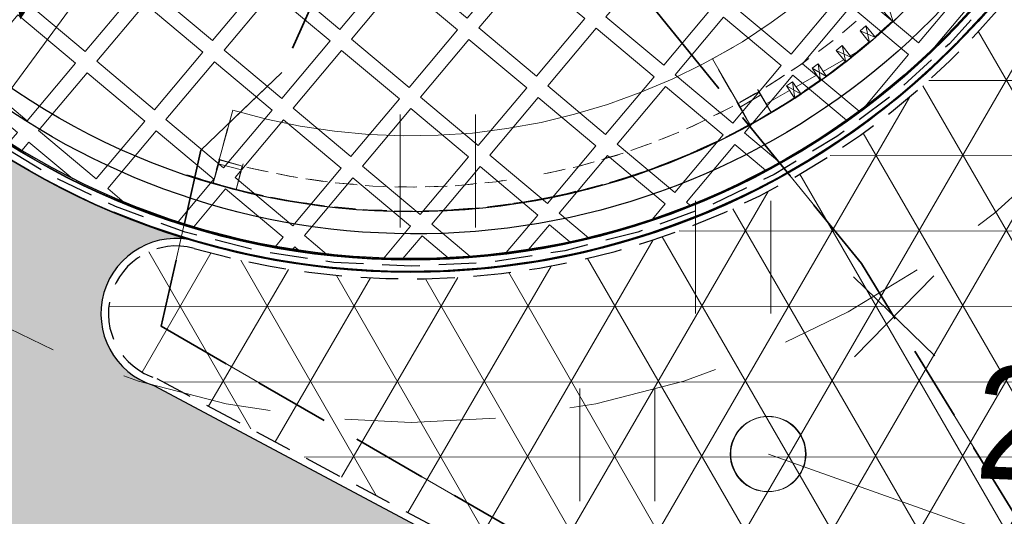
# Model space of a CAD drawing. Header units: metres. Extents: x 7415312 to 7415578, y 5538064 to 5538378.
# Tile 20 of 83: x 7415417.34 to 7415423.88, y 5538193.86 to 5538197.16. Entities that reach past the tile are written whole.
import ezdxf
from ezdxf.enums import TextEntityAlignment as Align

# ---------------------------------------------------------------- set-up
doc = ezdxf.new("R2010")
doc.units = ezdxf.units.M
doc.header["$MEASUREMENT"] = 0
for name, pattern in [('1.0_0.5', [1.5, 1, -0.5]), ('DASHED2', [0.375, 0.25, -0.125]), ('mz1.0_0.5', [1.5, 1, -0.5])]:
    doc.linetypes.add(name, pattern=pattern)
for name, color, linetype, lineweight in [('_ALT_S_Rzędne i spadki', 7, 'Continuous', 13), ('_LL_CIENKA', 7, 'Continuous', 25), ('_LL_GRUBA', 7, 'Continuous', 35), ('_LL_OBZEZE GRANITOWE', 30, 'DASHED2', 30), ('_LL_PRZERYWANA', 7, 'mz1.0_0.5', 18), ('LL_KRESKOWANIE', 253, 'Continuous', 0), ('przewód telekomunikacyjny podziemny', 7, 'Continuous', 0), ('słup przewodów napowietrznych', 7, 'Continuous', 0), ('trawnik', 7, 'Continuous', 0)]:
    doc.layers.add(name, color=color, linetype=linetype, lineweight=lineweight)
doc.layers.add('_LL_MALA_ARCHITEKTURA', color=7, linetype='Continuous', lineweight=35, true_color=0x000000)
doc.layers.add('LL_OPISY', color=7, linetype='Continuous', lineweight=35, true_color=0x020202)
for name, color, linetype in [('C00-00-00', 7, 'Continuous'), ('punkt wysokościowy sztuczny-Atr2', 7, 'Continuous'), ('słup (punkt)', 7, 'Continuous')]:
    doc.layers.add(name, color=color, linetype=linetype)
doc.styles.add('A-SC-AA$0$ROMANS', font='romans.shx', dxfattribs={"width": 0.7})
doc.styles.add('ARIAL', font='arial.ttf')
doc.styles.add('Calibri', font='calibri.ttf')
doc.styles.get("Standard").update_dxf_attribs({"font": 'Working1250.shx', "width": 0.75})

# ---------------------------------------------------------------- blocks, each defined once
blk = doc.blocks.new('US15')
at = {"color": 0, "linetype": 'Continuous', "lineweight": 13, "ltscale": 10}
blk.add_circle((0, 0), 2.5, dxfattribs=at)
blk = doc.blocks.new('TU04')
at = {"color": 0, "linetype": 'Continuous', "lineweight": 13, "ltscale": 10}
for p, q in [((0, 0), (0, 7.5)), ((5, 0), (5, 7.5))]:
    blk.add_line(p, q, dxfattribs=at)
blk = doc.blocks.new('SM04')
at = {"color": 0, "linetype": 'Continuous', "lineweight": 13}
blk.add_circle((0, 0), 0.25, dxfattribs=at)
blk = doc.blocks.new('kota 200')
at = {"style": 'A-SC-AA$0$ROMANS', "width": 0.7000000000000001}
for tag, p in [('KOTA', (8.368937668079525, 48.72808103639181)), ('+', (-35.9398833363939, 48.72808103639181))]:
    blk.add_attdef(tag, p, '', height=41.15999999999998, rotation=0.0002373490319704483, dxfattribs=at)
blk = doc.blocks.new('*U126')
at = {"layer": '_ALT_S_Rzędne i spadki', "extrusion": (0, 0, -1)}
for p, q in [((-2.494674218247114, -0.1068592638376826), (-1.72002342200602, 0.1296982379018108)), ((-1.72002342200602, 0.1296982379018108), (-1.712716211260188, -0.07955265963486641)), ((-0.02589688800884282, -0.02064756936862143), (-2.494674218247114, -0.1068592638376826))]:
    blk.add_line(p, q, dxfattribs=at)
at = {"layer": '_ALT_S_Rzędne i spadki'}
blk.add_solid([(-1.72002342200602, 0.1296982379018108), (-2.494674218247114, -0.1068592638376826), (-1.712716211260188, -0.07955265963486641)], dxfattribs=at)
at = {"color": 0, "linetype": 'ByBlock', "style": 'Calibri', "oblique": 10}
blk.add_attdef('spadek', text='', height=0.7499999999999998, rotation=2.000000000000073, dxfattribs=at).set_placement((-0.2943499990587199, -0.03002222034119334), align=Align.BOTTOM_RIGHT)
blk = doc.blocks.new('A$7E951DA11B3A1')
for radius in [508.9943347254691, 500.912513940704, 468.9235139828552]:
    blk.add_circle((508.9943347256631, 508.9943347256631), radius)
at = {"layer": 'C00-00-00', "lineweight": 15}
for points in [[(724.6520899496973, 150.3320031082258), (704.5536033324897, 139.0392459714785)], [(704.5536033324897, 139.0392459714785), (684.0280702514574, 128.8048070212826)], [(778.9423384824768, 137.7809981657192), (784.9005083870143, 129.7459653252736)], [(782.9598574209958, 140.7600781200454), (784.9005083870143, 129.7459653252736)], [(750.5789403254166, 126.4632141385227), (760.5193368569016, 133.0629161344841)], [(784.9005083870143, 129.7459653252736), (788.9180223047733, 132.7250502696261)], [(815.8903641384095, 113.5217231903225), (837.8756083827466, 131.6017312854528)], [(843.7933532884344, 136.9177174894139), (824.7698711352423, 120.5420607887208)], [(829.8745796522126, 114.4117550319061), (849.1099810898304, 130.788048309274)], [(342.7077170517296, 124.9884554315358), (329.605881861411, 93.48413293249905)], [(364.0100305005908, 116.3546059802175), (342.7077170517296, 124.9884554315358)], [(677.6239993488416, 126.0433770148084), (656.368660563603, 117.2945206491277)], [(684.0280702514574, 128.8048070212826), (662.8629248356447, 119.8399689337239)], [(766.6765892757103, 129.266945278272), (762.4465144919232, 126.4991430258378)], [(762.4465144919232, 126.4991430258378), (772.0002745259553, 120.8061491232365)], [(762.4465144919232, 126.4991430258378), (767.7701997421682, 118.0383468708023)], [(766.6765892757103, 129.266945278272), (767.7701997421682, 118.0383468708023)], [(772.0002745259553, 120.8061491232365), (766.6765892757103, 129.266945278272)], [(771.7870720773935, 121.2293510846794), (778.5544288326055, 125.9121408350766)], [(771.7870720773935, 121.2293510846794), (778.5544288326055, 125.9121408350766)], [(772.4215517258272, 121.6551143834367), (782.3613066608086, 128.4667406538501)], [(778.5544288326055, 125.9121408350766), (784.4753816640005, 130.1685256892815)], [(778.5544288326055, 125.9121408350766), (784.4753816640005, 130.1685256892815)], [(815.0446068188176, 112.8833940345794), (834.2819330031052, 128.6239295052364)], [(823.9549099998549, 109.7315266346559), (846.150790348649, 128.236014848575)], [(662.8629248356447, 119.8399689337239), (676.0976161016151, 88.30353098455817)], [(733.4441405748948, 116.2390405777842), (743.8103004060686, 122.2042629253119)], [(749.3324366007, 118.1944480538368), (745.102356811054, 115.4266457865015)], [(749.3324366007, 118.1944480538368), (750.4260470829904, 106.9658446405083)], [(754.6567634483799, 109.5217276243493), (749.3324366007, 118.1944480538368)], [(759.096837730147, 112.9259392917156), (767.5569973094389, 118.4615438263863)], [(759.096837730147, 112.9259392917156), (767.5569973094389, 118.4615438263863)], [(767.7701997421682, 118.0383468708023), (772.0002745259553, 120.8061491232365)], [(824.7698711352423, 120.5420607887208), (804.8948573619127, 105.4353683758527)], [(333.1646398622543, 102.0999069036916), (337.7935412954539, 113.1339089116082)], [(333.178815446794, 102.1852047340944), (337.6443750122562, 113.2863154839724)], [(385.7582484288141, 109.0706327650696), (364.0100305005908, 116.3546059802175)], [(656.368660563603, 117.2945206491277), (634.6601281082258, 109.8931108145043)], [(677.1642799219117, 85.975606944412), (666.0641944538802, 112.4323582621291)], [(720.5387790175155, 108.994593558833), (726.4622982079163, 112.4032913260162)], [(745.102356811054, 115.4266457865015), (754.6567634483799, 109.5217276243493)], [(745.102356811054, 115.4266457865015), (750.4260470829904, 106.9658446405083)], [(753.805231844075, 110.7906869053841), (759.308762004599, 112.9265808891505)], [(754.4435609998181, 109.9449295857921), (759.096837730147, 112.9259392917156)], [(754.4435609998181, 109.9449295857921), (759.096837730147, 112.9259392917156)], [(755.7125202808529, 110.796461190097), (760.3664385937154, 113.5655516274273)], [(760.3664385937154, 113.5655516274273), (765.8654776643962, 117.1848854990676)], [(792.8423105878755, 96.49811853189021), (815.8903641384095, 113.5217231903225)], [(794.7451079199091, 97.98733771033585), (815.0446068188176, 112.8833940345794)], [(809.7889297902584, 98.88057749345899), (829.8745796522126, 114.4117550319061)], [(407.9531807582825, 102.8368293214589), (385.7582484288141, 109.0706327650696)], [(634.6601281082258, 109.8931108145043), (612.4992119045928, 103.539441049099)], [(672.256734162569, 96.98073751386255), (667.773031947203, 107.9871512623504)], [(672.3079254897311, 96.95772840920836), (667.7824362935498, 108.0345454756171)], [(713.7935368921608, 105.6114003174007), (720.3780638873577, 108.9259398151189)], [(716.0954967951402, 106.6499882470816), (720.5387790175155, 108.994593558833)], [(720.3780638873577, 108.9259398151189), (724.2685148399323, 111.0343784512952)], [(732.1976368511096, 107.9702744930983), (727.754354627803, 105.6256691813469)], [(727.754354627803, 105.6256691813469), (736.6749231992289, 99.08306845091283)], [(727.754354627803, 105.6256691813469), (732.2316409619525, 96.7384681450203)], [(732.1976368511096, 107.9702744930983), (732.2316409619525, 96.7384681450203)], [(736.6749231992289, 99.08306845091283), (732.1976368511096, 107.9702744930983)], [(734.7567277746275, 102.6799517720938), (749.1493887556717, 108.657364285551)], [(738.5777205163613, 100.5722926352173), (748.9432387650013, 106.7494342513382)], [(739.0009224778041, 100.7854950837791), (750.0009203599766, 107.3884050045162)], [(739.0009224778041, 100.7854950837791), (750.0009203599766, 107.3884050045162)], [(750.4260470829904, 106.9658446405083), (754.6567634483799, 109.5217276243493)], [(804.8948573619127, 105.4353683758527), (784.5934337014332, 91.1750748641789)], [(800.9074980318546, 92.49600270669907), (823.9549099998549, 109.7315266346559)], [(430.2943217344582, 97.95208868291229), (407.9531807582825, 102.8368293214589)], [(590.0353460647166, 98.38376950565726), (567.4179894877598, 94.57635086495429)], [(612.4992119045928, 103.539441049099), (590.0353460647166, 98.38376950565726)], [(695.8349160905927, 96.87145647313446), (706.6104139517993, 101.9955416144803)], [(698.10852384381, 97.9066982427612), (708.9004519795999, 103.2374409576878)], [(713.7893867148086, 98.37801422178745), (709.3461044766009, 96.03341391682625)], [(713.7893867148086, 98.37801422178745), (714.0353151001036, 87.14684947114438)], [(718.4785973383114, 89.4914497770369), (713.7893867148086, 98.37801422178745)], [(715.7075821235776, 94.78113590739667), (730.1002431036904, 100.7585484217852)], [(732.2316409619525, 96.7384681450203), (736.6749231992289, 99.08306845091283)], [(736.4617207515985, 99.50627041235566), (739.0009224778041, 100.7854950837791)], [(736.4617207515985, 99.50627041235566), (739.0009224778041, 100.7854950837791)], [(788.8523849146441, 84.40643494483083), (809.7889297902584, 98.88057749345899)], [(323.6994188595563, 78.54781143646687), (329.5882923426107, 93.40023982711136)], [(323.6994188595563, 78.54781143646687), (330.0127774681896, 93.18960373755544)], [(326.8532110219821, 86.82235180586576), (330.2195640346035, 94.88561448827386)], [(326.9263841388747, 86.88340777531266), (330.2012381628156, 94.98426382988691)], [(328.7483093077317, 90.85462223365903), (329.5882923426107, 93.40023982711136)], [(329.1551143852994, 93.9324706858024), (340.1067803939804, 89.31665647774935)], [(329.5882923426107, 93.40023982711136), (344.4413623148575, 87.29944707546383)], [(329.605881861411, 93.48413293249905), (344.4577212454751, 87.38033999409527)], [(331.2849446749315, 92.98153399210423), (342.318946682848, 88.35263255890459)], [(452.931929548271, 94.26696257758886), (430.2943217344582, 97.95208868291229)], [(475.8659971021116, 91.78145806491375), (452.931929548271, 94.26696257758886)], [(498.7968250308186, 90.49475816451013), (475.8659971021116, 91.78145806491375)], [(544.7973932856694, 91.96773683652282), (521.723599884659, 90.70656578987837)], [(567.4179894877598, 94.57635086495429), (544.7973932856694, 91.96773683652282)], [(675.9278372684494, 88.276097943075), (690.746466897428, 94.4600752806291)], [(676.0976161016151, 88.30353098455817), (690.913474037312, 94.49414593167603)], [(677.133124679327, 85.88172481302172), (691.8014996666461, 92.21514689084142)], [(677.1642799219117, 85.975606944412), (691.7682185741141, 92.1655853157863)], [(677.4239150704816, 89.17925624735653), (688.5007321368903, 93.70474544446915)], [(679.9064186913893, 90.222367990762), (690.9128324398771, 94.70607020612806)], [(690.1430150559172, 95.95696300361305), (693.4616040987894, 87.8739249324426)], [(690.2732201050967, 95.97567106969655), (693.4764144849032, 87.93229758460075)], [(690.7015547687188, 94.49350434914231), (697.1034524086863, 79.89020727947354)], [(690.913474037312, 94.49414593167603), (691.7682185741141, 92.1655853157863)], [(690.913474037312, 94.49414593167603), (697.1034524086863, 79.89020727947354)], [(694.5424367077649, 85.81629781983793), (711.0510974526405, 92.85973255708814)], [(709.3461044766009, 96.03341391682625), (718.4785973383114, 89.4914497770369)], [(709.3461044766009, 96.03341391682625), (714.0353151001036, 87.14684947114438)], [(717.8828404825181, 89.588293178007), (722.8210350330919, 92.14911911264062)], [(718.2660314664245, 89.70273245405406), (732.0184385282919, 97.1616651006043)], [(718.2660314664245, 89.70273245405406), (732.0184385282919, 97.1616651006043)], [(721.015874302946, 91.40643726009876), (731.595236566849, 96.94846265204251)], [(768.7301595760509, 80.95475082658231), (792.8423105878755, 96.49811853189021)], [(774.0179159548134, 84.36152383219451), (794.7451079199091, 97.98733771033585)], [(777.0079078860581, 76.74135230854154), (800.9074980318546, 92.49600270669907)], [(307.1464885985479, 86.12692138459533), (323.6994188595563, 78.54781143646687)], [(307.1464885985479, 86.12692138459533), (323.6994188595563, 78.54781143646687)], [(308.1978586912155, 85.78383361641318), (314.9496519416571, 82.65518823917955)], [(328.7483093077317, 90.85462223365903), (343.6007376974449, 84.96574875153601)], [(344.4577212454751, 87.38033999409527), (338.3539283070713, 72.52850061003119)], [(344.1580218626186, 87.37953009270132), (338.3539283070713, 72.52850061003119)], [(345.0530740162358, 88.88046734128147), (341.6279688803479, 80.92905957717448)], [(345.0726340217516, 88.78481673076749), (341.7062810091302, 80.7215540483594)], [(347.3077212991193, 86.33907919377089), (349.7077673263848, 85.44645323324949)], [(349.7077673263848, 85.44645323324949), (358.5574704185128, 82.32347720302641)], [(349.7451583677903, 85.40819831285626), (360.9891598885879, 81.41570128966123)], [(521.723599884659, 90.70656578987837), (498.7968250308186, 90.49475816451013)], [(658.8610360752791, 82.23589598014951), (670.2391723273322, 86.16279631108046)], [(661.2791918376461, 82.96059311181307), (670.8053686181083, 86.38020287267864)], [(670.8053686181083, 86.38020287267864), (672.4988130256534, 87.02109838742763)], [(678.6429709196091, 81.68995112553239), (675.3243818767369, 89.77298919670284)], [(678.6605565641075, 81.74167763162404), (675.457362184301, 89.78505111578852)], [(677.133124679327, 85.88172481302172), (675.9278372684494, 88.276097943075)], [(682.2612593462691, 73.60772295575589), (675.9278372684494, 88.276097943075)], [(682.2612593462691, 73.60772295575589), (676.3769849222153, 88.42716603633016)], [(697.1034524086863, 79.89020727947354), (713.8221076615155, 87.57004641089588)], [(697.1034524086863, 79.89020727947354), (713.8221076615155, 87.57004641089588)], [(703.240820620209, 82.66378883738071), (711.7061078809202, 86.5040291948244)], [(711.7061078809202, 86.5040291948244), (714.0333903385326, 87.78261228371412)], [(712.1957953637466, 86.87558570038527), (717.8828404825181, 89.588293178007)], [(714.0353151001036, 87.14684947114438), (718.4785973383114, 89.4914497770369)], [(784.5934337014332, 91.1750748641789), (763.2298423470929, 77.75925550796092)], [(314.9496519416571, 82.65518823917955), (319.0008898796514, 80.71805830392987)], [(317.3328085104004, 81.49545861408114), (328.1548912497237, 76.8659155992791)], [(366.2067490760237, 79.7966673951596), (375.5064097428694, 76.52505299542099)], [(368.6260126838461, 78.89574717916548), (375.6264610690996, 76.58579258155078)], [(644.7880103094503, 77.40260478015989), (651.3757804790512, 79.51833613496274)], [(644.9779592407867, 77.40124985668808), (653.869656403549, 80.39508630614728)], [(686.3095995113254, 75.19522737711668), (695.8332099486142, 79.46251921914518)], [(694.0861135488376, 78.58478953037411), (705.0118625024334, 83.5594334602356)], [(743.9777546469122, 66.89290325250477), (768.7301595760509, 80.95475082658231)], [(752.4404805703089, 71.58082570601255), (774.0179159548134, 84.36152383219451)], [(767.4887885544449, 70.9906155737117), (788.8523849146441, 84.40643494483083)], [(284.7579365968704, 61.26416346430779), (262.6822285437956, 73.06501255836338)], [(326.3520889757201, 77.59103274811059), (337.4531997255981, 73.12547318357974)], [(335.5817445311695, 73.70955707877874), (346.8263876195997, 69.50514579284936)], [(338.3539283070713, 72.52850061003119), (355.7536351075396, 66.28173864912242)], [(338.3539283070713, 72.52850061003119), (355.7536351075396, 66.28173864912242)], [(375.5064097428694, 76.52505299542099), (377.4556882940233, 76.08076478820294)], [(375.6264610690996, 76.58579258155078), (379.8687260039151, 75.32709868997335)], [(385.1041570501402, 73.85365436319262), (396.6511758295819, 70.7379675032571)], [(387.5042956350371, 73.23098311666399), (399.1695743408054, 70.08745636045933)], [(620.9799481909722, 70.59493144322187), (632.5099624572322, 73.77297765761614)], [(623.3806346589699, 71.19009912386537), (634.814741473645, 74.40355889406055)], [(639.9968343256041, 75.89113518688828), (644.7880103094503, 77.40260478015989)], [(642.4374743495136, 76.54586372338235), (644.9779592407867, 77.40124985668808)], [(665.1952680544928, 67.26782160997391), (682.2612593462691, 73.60772295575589)], [(665.1952680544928, 67.26782160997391), (682.2612593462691, 73.60772295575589)], [(666.4114886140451, 67.71768370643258), (677.4185439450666, 71.98946665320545)], [(675.6742990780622, 71.19229221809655), (686.6016714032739, 75.56752677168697)], [(685.0393570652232, 74.76753431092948), (686.3095995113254, 75.19522737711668)], [(757.9339199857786, 74.56147665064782), (735.937836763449, 62.66373076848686)], [(763.2298423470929, 77.75925550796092), (741.4385529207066, 65.61367858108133)], [(752.0448668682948, 62.25501960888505), (777.0079078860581, 76.74135230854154)], [(255.9167965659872, 67.7464549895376), (281.3890122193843, 54.0485878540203)], [(258.8888240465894, 66.06007305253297), (281.1764513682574, 54.25986554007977)], [(273.7200800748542, 67.16458550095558), (296.0064242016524, 55.78822653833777)], [(276.6921075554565, 65.47820356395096), (302.372392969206, 53.05249862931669)], [(404.2988346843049, 68.81055646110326), (415.9936819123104, 66.44453363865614)], [(406.8045023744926, 68.203265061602), (418.467851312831, 65.69550110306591)], [(601.6609294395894, 66.19701239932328), (613.1925635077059, 68.77565984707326)], [(604.109299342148, 66.68137499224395), (615.7572551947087, 69.25971354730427)], [(645.4319610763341, 60.92063109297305), (660.1051955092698, 65.45584271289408)], [(666.8424104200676, 67.72182871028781), (668.1890435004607, 68.47472529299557)], [(718.3731765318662, 54.3119342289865), (743.9777546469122, 66.89290325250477)], [(741.4385529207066, 65.61367858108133), (719.2195804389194, 54.73834413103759)], [(724.8634458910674, 57.23913279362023), (746.8611524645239, 68.53747637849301)], [(730.435347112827, 60.07037001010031), (752.4404805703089, 71.58082570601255)], [(739.5536954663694, 55.48060782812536), (761.8486717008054, 67.67886654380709)], [(745.2743021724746, 58.6318362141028), (767.4887885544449, 70.9906155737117)], [(301.5415513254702, 53.2470712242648), (279.1842086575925, 64.12584553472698)], [(307.2536336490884, 50.73612816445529), (284.7579365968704, 61.26416346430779)], [(360.5537200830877, 64.49648670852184), (375.4015134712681, 59.89120131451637)], [(360.5537200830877, 64.49648670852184), (375.4015134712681, 59.89120131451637)], [(373.1315288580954, 60.68402322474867), (384.5855248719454, 57.32793560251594)], [(423.7907855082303, 64.66737723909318), (428.7387024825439, 63.63178580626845)], [(426.3140570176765, 64.02387566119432), (428.6464721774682, 63.60708958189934)], [(428.6464721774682, 63.60708958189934), (437.975481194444, 62.15187451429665)], [(428.7387024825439, 63.63178580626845), (435.4848228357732, 62.60105380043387)], [(443.2803066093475, 61.42330324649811), (455.2732369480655, 59.65749264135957)], [(445.8197671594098, 61.11600689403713), (455.7851805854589, 59.45079231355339)], [(455.7851805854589, 59.45079231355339), (457.6924690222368, 59.45656659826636)], [(463.2173555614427, 58.92969611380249), (475.0584079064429, 57.91273254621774)], [(542.4921099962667, 57.7952624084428), (554.327492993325, 58.87620868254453)], [(545.0090262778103, 58.02553635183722), (556.8733875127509, 59.1210665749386)], [(562.2675655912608, 59.64692677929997), (564.8146266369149, 59.80366068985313)], [(564.8146266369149, 59.80366068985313), (574.1013323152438, 61.32727536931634)], [(564.9244600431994, 59.78120970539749), (576.5743356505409, 61.72378543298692)], [(581.8903332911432, 62.54713757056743), (591.7764412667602, 64.07237560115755)], [(584.4115641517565, 63.01904979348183), (591.825585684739, 64.10111169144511)], [(591.7764412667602, 64.07237560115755), (593.7232900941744, 64.52719262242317)], [(591.825585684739, 64.10111169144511), (596.2733590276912, 64.96226710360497)], [(633.8064620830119, 57.4466792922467), (639.9470332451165, 59.16064947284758)], [(640.4913368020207, 59.25891038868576), (649.3248417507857, 62.12996450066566)], [(647.3572102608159, 61.5142370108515), (658.7900339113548, 65.15153531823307)], [(707.791247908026, 49.61759592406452), (730.435347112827, 60.07037001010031)], [(711.6927685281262, 51.20946317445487), (737.4339110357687, 63.56688552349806)], [(735.937836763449, 62.66373076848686), (713.3391045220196, 51.96317320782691)], [(723.0911560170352, 47.64381875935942), (748.6812304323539, 60.45038876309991)], [(726.4415719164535, 49.25021204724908), (752.0448668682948, 62.25501960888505)], [(275.456970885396, 57.07272954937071), (298.264267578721, 46.04532040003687)], [(278.1575261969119, 55.88121410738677), (304.1153393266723, 43.51364761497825)], [(281.1764513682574, 54.25986554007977), (304.0972751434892, 43.30926987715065)], [(281.3890122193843, 54.0485878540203), (307.4918579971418, 42.04800964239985)], [(290.43800732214, 58.61173246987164), (313.0934295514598, 48.3331739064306)], [(295.6896696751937, 56.07844339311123), (321.9447559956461, 44.610795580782)], [(296.0064242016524, 55.78822653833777), (318.9240400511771, 45.89723222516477)], [(324.4950531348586, 43.56872132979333), (301.5415513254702, 53.2470712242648)], [(302.372392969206, 53.05249862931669), (328.6845916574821, 41.90024908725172)], [(382.5992147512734, 58.11242864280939), (393.397382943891, 54.84486731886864)], [(382.8997240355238, 57.81353916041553), (395.1964033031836, 54.55002738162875)], [(382.8997240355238, 57.81353916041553), (395.1964033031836, 54.55002738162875)], [(401.7938888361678, 53.06933427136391), (413.489545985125, 50.40360498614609)], [(465.7480326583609, 58.63326483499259), (477.6188097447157, 57.6095923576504)], [(483.002530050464, 57.18493956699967), (494.8419661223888, 56.76737831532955)], [(485.4618125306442, 56.99756828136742), (497.3300232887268, 56.82157287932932)], [(502.7844684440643, 56.63899118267), (510.277819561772, 56.35953948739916)], [(505.38366216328, 56.63403392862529), (510.2584819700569, 56.43687115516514)], [(510.2584819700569, 56.43687115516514), (517.2512313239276, 56.66996280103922)], [(510.277819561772, 56.35953948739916), (514.7725358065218, 56.67138748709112)], [(605.4497201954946, 50.47279827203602), (615.0345089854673, 52.59662516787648)], [(605.4497201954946, 50.47279827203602), (615.0345089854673, 52.59662516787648)], [(609.0303184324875, 51.22590473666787), (620.6776276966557, 54.01616254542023)], [(615.0345089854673, 52.59662516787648), (620.7247901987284, 54.11052448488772)], [(615.0345089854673, 52.59662516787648), (620.7247901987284, 54.11052448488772)], [(618.6285001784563, 53.50544929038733), (630.3087655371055, 56.53405429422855)], [(625.5167796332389, 55.32229116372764), (637.7964508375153, 58.35251598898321)], [(625.5167796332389, 55.32229116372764), (637.7964508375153, 58.35251598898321)], [(628.3010071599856, 55.94654812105), (633.8064620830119, 57.4466792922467)], [(691.9170667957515, 42.99992949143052), (718.3731765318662, 54.3119342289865)], [(719.2195804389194, 54.73834413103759), (696.1503495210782, 44.70812538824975)], [(701.9633979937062, 47.13716764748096), (724.8634458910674, 57.23913279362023)], [(716.6552638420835, 44.77924036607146), (739.5536954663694, 55.48060782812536)], [(722.4208500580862, 47.33073345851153), (745.2743021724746, 58.6318362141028)], [(298.264267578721, 46.04532040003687), (321.5182857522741, 36.068081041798)], [(330.3818855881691, 41.26961897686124), (307.2536336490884, 50.73612816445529)], [(313.0934295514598, 48.3331739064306), (336.1955697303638, 39.10478158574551)], [(318.9240400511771, 45.89723222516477), (342.2629280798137, 36.85520816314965)], [(405.6932523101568, 51.88105492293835), (415.4388245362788, 49.95931677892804)], [(405.6932523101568, 51.88105492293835), (415.4388245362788, 49.95931677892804)], [(411.5200130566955, 50.62794550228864), (413.8524282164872, 50.21115942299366)], [(420.3867379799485, 48.92372179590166), (428.6329892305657, 47.29763348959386)], [(420.3867379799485, 48.92372179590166), (428.6329892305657, 47.29763348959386)], [(421.2866531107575, 48.62645213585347), (432.9798805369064, 46.85982808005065)], [(428.6329892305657, 47.29763348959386), (435.9785154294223, 46.26852130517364)], [(428.6329892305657, 47.29763348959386), (435.9785154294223, 46.26852130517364)], [(568.7528621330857, 44.22970120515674), (580.1366677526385, 46.05868461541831)], [(568.7528621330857, 44.22970120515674), (580.1366677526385, 46.05868461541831)], [(569.844837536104, 44.53766372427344), (579.5893494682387, 45.83870235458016)], [(585.0797252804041, 46.82130364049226), (592.1198791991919, 47.88929492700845)], [(585.0797252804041, 46.82130364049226), (592.1198791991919, 47.88929492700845)], [(586.2785298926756, 46.82454326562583), (591.5204769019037, 47.88767157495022)], [(589.5445025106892, 47.56422111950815), (601.1937365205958, 49.71872112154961)], [(592.1198791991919, 47.88929492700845), (600.3572214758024, 49.55992107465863)], [(592.1198791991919, 47.88929492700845), (600.3572214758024, 49.55992107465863)], [(599.3086715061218, 49.40723670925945), (610.8411119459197, 51.68618122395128)], [(678.7612139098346, 37.93349780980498), (701.9633979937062, 47.13716764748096)], [(684.5081729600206, 40.22249841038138), (707.791247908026, 49.61759592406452)], [(699.1396998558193, 37.29987813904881), (722.4208500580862, 47.33073345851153)], [(699.9867403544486, 37.51436375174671), (726.4415719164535, 49.25021204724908)], [(304.0972751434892, 43.30926987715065), (327.6493706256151, 33.84404386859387)], [(304.1153393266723, 43.51364761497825), (330.6685016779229, 32.64621200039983)], [(307.4918579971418, 42.04800964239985), (334.2266170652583, 31.32088181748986)], [(321.9447559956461, 44.610795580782), (348.7960882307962, 34.64417310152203)], [(347.8952799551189, 34.94054477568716), (324.4950531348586, 43.56872132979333)], [(328.6845916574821, 41.90024908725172), (355.6274204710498, 32.44528846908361)], [(353.9307731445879, 32.8639943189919), (330.3818855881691, 41.26961897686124)], [(440.9256189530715, 45.53263278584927), (451.8691858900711, 43.91383364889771)], [(440.9256189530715, 45.53263278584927), (451.8691858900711, 43.91383364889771)], [(440.9256189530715, 45.53263278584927), (447.9714457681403, 44.50271070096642)], [(447.9714457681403, 44.50271070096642), (452.7682911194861, 43.91626337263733)], [(460.7124132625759, 43.18847039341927), (472.55427550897, 41.87180744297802)], [(461.3126290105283, 42.89039083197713), (475.2524046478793, 41.57939369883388)], [(461.3126290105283, 42.89039083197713), (475.2524046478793, 41.57939369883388)], [(470.6722546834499, 42.11818820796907), (482.5423951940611, 41.30643501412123)], [(480.4975877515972, 41.44371384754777), (492.4872784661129, 40.87670785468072)], [(481.8466470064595, 41.29750873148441), (497.5830132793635, 40.59077689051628)], [(481.8466470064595, 41.29750873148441), (497.5830132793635, 40.59077689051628)], [(490.3847513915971, 40.90633019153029), (496.5317434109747, 40.50109768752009)], [(502.6779452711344, 40.60454532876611), (518.2624335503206, 40.64666052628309)], [(502.6779452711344, 40.60454532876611), (518.2624335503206, 40.64666052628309)], [(503.4276022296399, 40.45671686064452), (512.2683998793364, 40.63045883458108)], [(510.3066010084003, 40.54280084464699), (522.3860944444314, 40.5793713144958)], [(510.3072426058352, 40.33087657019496), (520.479447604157, 40.3616727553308)], [(520.2100887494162, 40.80177461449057), (531.148799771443, 40.98118948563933)], [(523.3573655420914, 40.66042896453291), (539.0896822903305, 41.45220111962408)], [(523.3573655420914, 40.66042896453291), (539.0896822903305, 41.45220111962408)], [(530.2258893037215, 41.02694858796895), (542.0915337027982, 41.69864027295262)], [(531.148799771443, 40.98118948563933), (532.1973497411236, 41.13387385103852)], [(540.1382322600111, 41.60488548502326), (552.123869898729, 42.53638701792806)], [(545.5320501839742, 41.91916673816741), (559.6147912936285, 43.15604055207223)], [(545.5320501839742, 41.91916673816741), (559.6147912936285, 43.15604055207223)], [(550.142606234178, 42.35878340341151), (552.0498946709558, 42.36455768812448)], [(552.0498946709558, 42.36455768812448), (562.0063258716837, 43.66623790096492)], [(559.9144977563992, 43.15685047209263), (571.7482609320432, 44.83720259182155)], [(564.708103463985, 43.76921483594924), (568.7528621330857, 44.22970120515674)], [(564.708103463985, 43.76921483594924), (568.7528621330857, 44.22970120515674)], [(658.2498697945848, 31.13472991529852), (685.1979195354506, 40.49837328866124)], [(661.0093292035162, 32.09828994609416), (684.5081729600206, 40.22249841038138)], [(665.0319808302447, 33.38200573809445), (691.9170667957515, 42.99992949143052)], [(690.2879885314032, 42.31035571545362), (666.9339335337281, 33.8555329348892)], [(696.1503495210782, 44.70812538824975), (672.8653548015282, 35.94879570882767)], [(321.5182857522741, 36.068081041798), (345.3684630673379, 27.29126609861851)], [(327.6493706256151, 33.84404386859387), (351.4108190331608, 25.22714152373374)], [(336.1955697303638, 39.10478158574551), (359.8947727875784, 31.07772231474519)], [(342.2629280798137, 36.85520816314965), (365.8092492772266, 29.29727059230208)], [(371.8925590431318, 27.51369770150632), (347.8952799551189, 34.94054477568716)], [(348.7960882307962, 34.64417310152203), (376.0916218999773, 26.32622825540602)], [(377.8996497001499, 25.73118345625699), (353.9307731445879, 32.8639943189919)], [(637.7185602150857, 25.24624369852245), (665.0319808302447, 33.38200573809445)], [(666.9339335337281, 33.8555329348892), (642.9772295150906, 26.59789847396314)], [(672.8653548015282, 35.94879570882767), (649.1526670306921, 28.45970346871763)], [(654.9555815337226, 30.22671216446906), (678.7612139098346, 37.93349780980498)], [(669.3517939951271, 26.3694674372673), (693.3052548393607, 34.8259100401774)], [(669.6514933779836, 26.37027733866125), (696.597923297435, 36.33332655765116)], [(673.1029375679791, 27.4725964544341), (699.9867403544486, 37.51436375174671)], [(675.4315031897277, 28.32734100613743), (699.1396998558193, 37.29987813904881)], [(330.6685016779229, 32.64621200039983), (357.9664650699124, 23.42916192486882)], [(334.2266170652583, 31.32088181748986), (361.3800819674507, 22.29040632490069)], [(345.3684630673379, 27.29126609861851), (369.6654486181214, 19.86522894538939)], [(355.6274204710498, 32.44528846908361), (383.2015209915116, 24.47569750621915)], [(359.8947727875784, 31.07772231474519), (383.8895353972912, 24.24937247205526)], [(365.8092492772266, 29.29727059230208), (389.9887669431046, 22.58893986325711)], [(395.8857053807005, 21.28475017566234), (371.8925590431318, 27.51369770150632)], [(376.0916218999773, 26.32622825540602), (403.9825118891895, 19.50840722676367)], [(642.9772295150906, 26.59789847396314), (618.7175900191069, 20.53826227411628)], [(649.1526670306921, 28.45970346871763), (625.0129277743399, 22.02893440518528)], [(630.6983682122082, 23.26797426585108), (658.2498697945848, 31.13472991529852)], [(630.8478129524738, 23.41822890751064), (654.9555815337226, 30.22671216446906)], [(637.0834389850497, 25.03239966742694), (661.0093292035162, 32.09828994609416)], [(641.9513569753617, 18.05356058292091), (669.6514933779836, 26.37027733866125)], [(645.2456452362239, 18.96157833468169), (669.3517939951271, 26.3694674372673)], [(645.5782392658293, 19.12427356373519), (673.1029375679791, 27.4725964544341)], [(651.2956134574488, 20.6250463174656), (675.4315031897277, 28.32734100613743)], [(351.4108190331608, 25.22714152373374), (375.8035391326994, 18.09561384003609)], [(357.9664650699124, 23.42916192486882), (385.7112367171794, 15.56288255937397)], [(361.3800819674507, 22.29040632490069), (389.1654651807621, 14.53337622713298)], [(369.6654486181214, 19.86522894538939), (394.1085560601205, 13.48764659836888)], [(402.0766010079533, 19.8705398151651), (377.8996497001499, 25.73118345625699)], [(383.2015209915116, 24.47569750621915), (410.9830546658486, 17.99019803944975)], [(383.8895353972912, 24.24937247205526), (408.180768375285, 18.62064071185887)], [(389.9887669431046, 22.58893986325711), (414.3757127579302, 17.36470061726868)], [(420.4750179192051, 16.25623416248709), (395.8857053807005, 21.28475017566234)], [(426.674182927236, 15.07078068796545), (402.0766010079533, 19.8705398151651)], [(625.0129277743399, 22.02893440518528), (600.4454954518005, 16.86840778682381)], [(602.8423042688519, 17.19861562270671), (630.6983682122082, 23.26797426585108)], [(606.5865501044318, 17.95799500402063), (630.8478129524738, 23.41822890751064)], [(609.7648856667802, 18.59200679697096), (637.7185602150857, 25.24624369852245)], [(612.7298556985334, 19.23675183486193), (637.0834389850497, 25.03239966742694)], [(626.7320356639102, 14.19299408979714), (651.2956134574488, 20.6250463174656)], [(375.8035391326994, 18.09561384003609), (400.4049705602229, 12.02433409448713)], [(385.7112367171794, 15.56288255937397), (413.9002062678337, 9.34527727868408)], [(389.1654651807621, 14.53337622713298), (417.3689126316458, 8.68492273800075)], [(394.1085560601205, 13.48764659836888), (419.1478226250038, 8.310495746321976)], [(403.9825118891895, 19.50840722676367), (432.0188006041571, 14.33935546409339)], [(408.180768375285, 18.62064071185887), (432.7684575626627, 14.1915269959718)], [(410.9830546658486, 17.99019803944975), (439.1832941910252, 13.20134590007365)], [(414.3757127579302, 17.36470061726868), (438.9713749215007, 13.20070431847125)], [(445.0610872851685, 12.42652629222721), (420.4750179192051, 16.25623416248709)], [(451.4791980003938, 11.75511305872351), (426.674182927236, 15.07078068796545)], [(432.0188006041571, 14.33935546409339), (460.5001803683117, 10.81987577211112)], [(432.7684575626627, 14.1915269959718), (457.5023553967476, 11.11147608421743)], [(438.9713749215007, 13.20070431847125), (463.7751018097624, 10.30888021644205)], [(439.1832941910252, 13.20134590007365), (467.5903202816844, 10.10850451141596)], [(553.2063756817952, 10.36770572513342), (581.5941591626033, 13.63249247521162)], [(557.1552073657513, 10.63151840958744), (582.0223482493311, 13.69575581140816)], [(563.5872970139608, 11.4587498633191), (588.160498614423, 14.7119880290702)], [(594.4547038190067, 15.67743066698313), (569.5891827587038, 12.01378741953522)], [(574.5322367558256, 12.77640289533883), (602.8423042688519, 17.19861562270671)], [(600.4454954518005, 16.86840778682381), (575.8748601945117, 12.76748753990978)], [(581.5941591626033, 13.63249247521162), (609.7648856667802, 18.59200679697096)], [(582.0223482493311, 13.69575581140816), (606.5865501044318, 17.95799500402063)], [(588.160498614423, 14.7119880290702), (612.7298556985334, 19.23675183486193)], [(601.9526840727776, 9.031825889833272), (626.7320356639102, 14.19299408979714)], [(614.0969128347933, 11.38480317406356), (641.9513569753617, 18.05356058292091)], [(617.6258478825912, 12.04619812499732), (645.5782392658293, 19.12427356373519)], [(620.5368580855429, 12.75087404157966), (645.2456452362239, 18.96157833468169)], [(400.4049705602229, 12.02433409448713), (425.4263960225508, 7.225858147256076)], [(413.9002062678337, 9.34527727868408), (442.23457456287, 4.77643418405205)], [(417.3689126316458, 8.68492273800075), (445.779788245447, 4.320555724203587)], [(419.1478226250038, 8.310495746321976), (444.0335949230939, 4.481594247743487)], [(425.4263960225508, 7.225858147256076), (450.4439769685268, 3.698907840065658)], [(469.9436199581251, 9.796429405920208), (445.0610872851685, 12.42652629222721)], [(476.2810051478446, 9.499046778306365), (451.4791980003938, 11.75511305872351)], [(457.5023553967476, 11.11147608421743), (482.3832646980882, 9.080788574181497)], [(460.5001803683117, 10.81987577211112), (488.9775141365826, 8.798903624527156)], [(463.7751018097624, 10.30888021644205), (488.7869084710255, 8.689218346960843)], [(467.5903202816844, 10.10850451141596), (496.2047795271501, 8.49975461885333)], [(494.9723612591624, 8.515402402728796), (469.9436199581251, 9.796429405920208)], [(501.2908820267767, 8.515152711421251), (476.2810051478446, 9.499046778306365)], [(482.3832646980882, 9.080788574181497), (507.4103861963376, 8.399160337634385)], [(488.7869084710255, 8.689218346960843), (513.5829363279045, 8.340440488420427)], [(488.9775141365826, 8.798903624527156), (517.6002430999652, 8.426697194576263)], [(519.8476047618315, 8.58262120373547), (494.9723612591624, 8.515402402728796)], [(496.2047795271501, 8.49975461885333), (524.8141060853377, 8.586368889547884)], [(526.0856317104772, 8.590218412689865), (501.2908820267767, 8.515152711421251)], [(507.4103861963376, 8.399160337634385), (532.4342645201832, 8.916340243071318)], [(513.5829363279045, 8.340440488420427), (538.5870439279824, 9.263834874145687)], [(517.6002430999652, 8.426697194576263), (546.0686678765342, 9.702446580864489)], [(544.7204185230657, 9.548952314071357), (519.8476047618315, 8.58262120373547)], [(524.8141060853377, 8.586368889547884), (553.2063756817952, 10.36770572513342)], [(551.0878095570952, 10.14937058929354), (526.0856317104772, 8.590218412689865)], [(532.4342645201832, 8.916340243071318), (557.1552073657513, 10.63151840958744)], [(538.5870439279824, 9.263834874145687), (563.5872970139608, 11.4587498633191)], [(569.5891827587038, 12.01378741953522), (544.7204185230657, 9.548952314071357)], [(546.0686678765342, 9.702446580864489), (574.5322367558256, 12.77640289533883)], [(575.8748601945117, 12.76748753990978), (551.0878095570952, 10.14937058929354)], [(560.8579849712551, 2.973573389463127), (589.2444852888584, 6.662198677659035)], [(570.6596002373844, 4.074524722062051), (595.6745695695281, 7.888426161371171)], [(576.9582052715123, 4.929622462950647), (601.9526840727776, 9.031825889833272)], [(589.2444852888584, 6.662198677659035), (617.6258478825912, 12.04619812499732)], [(442.23457456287, 4.77643418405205), (470.8645926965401, 1.706912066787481)], [(444.0335949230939, 4.481594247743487), (469.3652752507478, 2.002565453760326)], [(445.779788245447, 4.320555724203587), (474.6100162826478, 1.440921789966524)], [(450.4439769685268, 3.698907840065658), (475.6696226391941, 1.444129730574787)], [(469.3652752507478, 2.002565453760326), (494.5442676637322, 0.5720901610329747)], [(470.8645926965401, 1.706912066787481), (499.639199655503, 0.5858585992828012)], [(474.6100162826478, 1.440921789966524), (503.222550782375, 0.4679297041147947)], [(475.6696226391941, 1.444129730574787), (501.1033430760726, 0.4615138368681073)], [(494.5442676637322, 0.5720901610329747), (520.0197269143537, 0.3412294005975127)], [(499.639199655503, 0.5858585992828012), (528.4105669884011, 0.6636097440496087)], [(501.1033430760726, 0.4615138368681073), (526.5332139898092, 0.7504235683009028)], [(503.222550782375, 0.4679297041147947), (532.0431550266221, 0.7671048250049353)], [(510.4285025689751, 0.2778243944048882), (526.5344971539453, 0.3265850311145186)], [(520.0197269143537, 0.3412294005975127), (545.34087842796, 1.75832798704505)], [(526.5332139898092, 0.7504235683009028), (551.7479526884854, 2.098298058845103)], [(528.4105669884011, 0.6636097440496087), (557.0268166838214, 2.689019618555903)], [(532.0431550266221, 0.7671048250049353), (560.8579849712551, 2.973573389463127)], [(545.34087842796, 1.75832798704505), (570.6596002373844, 4.074524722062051)], [(551.7479526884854, 2.098298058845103), (576.9582052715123, 4.929622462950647)], [(557.0268166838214, 2.689019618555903), (585.6390168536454, 6.212933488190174)]]:
    blk.add_lwpolyline(points, dxfattribs=at)

msp = doc.modelspace()

# ---------------------------------------------------------------- hatches: boundary and pattern name
at = {"layer": 'LL_KRESKOWANIE'}
h = msp.add_hatch(dxfattribs=at)
h.set_pattern_fill('AR-CONC', color=256, scale=0.2, angle=45)
h.set_pattern_definition([(95, (0, 0), (1.103103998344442, 0.9256141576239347), [0.15, -1.65]), (400, (0, 0), (-1.259984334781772, 0.8675362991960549), [0.12, -1.32]), (145.4514, (0.09192532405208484, 0.07713451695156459), (-0.1568789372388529, 1.79315056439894), [0.12748038, -1.402284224]), (91.18419999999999, (-0.2828427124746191, 0.2828427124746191), (1.743386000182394, 1.275227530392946), [0.225, -2.475]), (141.6356, (-0.1375604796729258, 0.389111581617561), (-0.05579802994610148, 2.699423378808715), [0.191220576, -2.103426]), (396.1842, (-0.2828427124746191, 0.2828427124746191), (-0.05580013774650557, 2.699423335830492), [0.18, -1.98]), (66, (-0.07071067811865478, 0.3535533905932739), (1.413543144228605, 0.2747649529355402), [0.15, -1.65]), (371, (-0.07071067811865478, 0.3535533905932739), (-0.681417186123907, 1.369616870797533), [0.12, -1.32]), (116.4514, (0.04708459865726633, 0.3764503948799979), (0.7321272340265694, 1.644381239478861), [0.12748038, -1.402284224]), (82.50000000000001, (0, 0), (-0.4535863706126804, 0.4879796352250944), [0, -1.304, 0, -1.34, 0, -1.325]), (52.49999999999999, (0, 0), (-0.1857458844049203, 0.929818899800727), [0, -0.764, 0, -1.274, 0, -0.505]), (12.5, (-0.3153696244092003, -0.3153696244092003), (0.7868363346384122, 0.7230415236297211), [0, -0.5, 0, -1.56, 0, -2.07]), (2.499999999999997, (-0.4567909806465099, -0.4567909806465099), (0.6831799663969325, 0.9663196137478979), [0, -0.65, 0, -1.036, 0, -1.47])])
edge = h.paths.add_edge_path()
edge.add_line((7415409.426750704, 5538200.434034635), (7415410.458648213, 5538199.661628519))
edge.add_arc((7415410.916861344, 5538200.403156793), 0.8716785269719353, 238.2868055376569, 349.9842661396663)
edge.add_line((7415411.775255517, 5538200.251555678), (7415412.438819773, 5538204.276366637))
edge.add_arc((7415410.467479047, 5538204.242336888), 1.971634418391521, 0.9889550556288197, 83.11965253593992)
edge.add_line((7415410.703673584, 5538206.199772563), (7415404.811083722, 5538206.556811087))
edge.add_arc((7415404.609370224, 5538205.39394972), 1.180226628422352, 80.1592198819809, 226.4045561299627)
edge.add_line((7415403.795530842, 5538204.539198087), (7415404.707876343, 5538203.850599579))
edge.add_arc((7415405.3308567, 5538204.714314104), 1.064944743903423, 234.1978271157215, 265.4623250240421)
edge.add_line((7415405.246604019, 5538203.652707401), (7415407.277709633, 5538203.52964047))
edge.add_arc((7415407.217229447, 5538202.53147107), 1.000000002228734, 52.95616372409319, 86.53262456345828, ccw=False)
edge.add_line((7415407.819655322, 5538203.329645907), (7415408.727297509, 5538202.644599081))
edge.add_arc((7415408.124871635, 5538201.846424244), 1.000000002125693, -9.378661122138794, 52.95616371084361, ccw=False)
edge.add_line((7415409.111504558, 5538201.683465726), (7415409.046291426, 5538201.288632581))
edge.add_arc((7415409.925007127, 5538201.167841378), 0.8869790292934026, 172.1729844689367, 235.8234074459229)
edge = h.paths.add_edge_path()
edge.add_arc((7415415.130207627, 5538197.717075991), 0.4979755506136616, 210.6183637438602, 390.7098301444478)
edge.add_arc((7415419.933637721, 5538200.569514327), 5.08855693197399, 118.72689625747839, 210.7026227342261, ccw=False)
edge.add_arc((7415417.251093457, 5538205.469852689), 0.4979845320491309, 298.3936144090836, 479.1759415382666)
edge.add_arc((7415419.939314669, 5538200.567959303), 6.08859670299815, 118.7761778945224, 210.656462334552)
edge.add_line((7415414.70166041, 5538197.463448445), (7415414.70166041, 5538197.463448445))
edge = h.paths.add_edge_path()
edge.add_arc((7415419.935045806, 5538200.567107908), 5.089943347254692, 0, 360)
edge = h.paths.add_edge_path()
edge.add_line((7415420.805172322, 5538206.725111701), (7415424.739323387, 5538208.937492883))
edge.add_arc((7415425.520275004, 5538207.420628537), 1.706095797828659, -19.02628232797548, 117.24149537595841, ccw=False)
edge.add_line((7415427.133165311, 5538206.864438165), (7415425.746278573, 5538202.845812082))
edge.add_arc((7415425.108062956, 5538203.128422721), 0.6979884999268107, 215.7218014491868, 336.11557953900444, ccw=False)
edge.add_arc((7415419.940465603, 5538200.574658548), 5.076898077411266, 25.00813940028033, 80.21441047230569)
edge.add_arc((7415421.121780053, 5538206.15089539), 0.6557170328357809, 118.8711833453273, 240.9461840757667, ccw=False)
edge = h.paths.add_edge_path()
edge.add_arc((7415425.355047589, 5538199.185870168), 0.4973782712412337, 345.6032772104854, 525.5548588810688)
edge.add_arc((7415419.931076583, 5538200.588170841), 5.104934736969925, 253.84335615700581, 345.49936666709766, ccw=False)
edge.add_arc((7415418.378994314, 5538195.202388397), 0.5000850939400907, 74.74728555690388, 252.6334364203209)
edge.add_line((7415418.22972698, 5538194.725099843), (7415422.857034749, 5538192.254541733))
edge.add_arc((7415423.518524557, 5538193.600807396), 1.500000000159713, 243.8327312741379, 351.3730453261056)
edge.add_line((7415425.001553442, 5538193.375806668), (7415425.836806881, 5538199.062204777))
h.paths.add_polyline_path([(7415401.124080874, 5538209.123375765), (7415403.853000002, 5538208.528), (7415405.395, 5538208.234), (7415414.450252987, 5538207.819734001), (7415419.115985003, 5538207.840288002), (7415423.475526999, 5538210.291888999), (7415430.252499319, 5538220.602926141), (7415433.748543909, 5538218.063773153), (7415432.31803576, 5538212.707687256), (7415431.88196424, 5538212.952312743), (7415430.041964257, 5538209.672312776), (7415429.5270637, 5538208.147011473), (7415427.759999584, 5538203.159998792), (7415427.619999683, 5538197.070000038), (7415427.533805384, 5538194.253415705), (7415426.700863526, 5538190.690057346), (7415424.649999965, 5538191.630000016), (7415417.641685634, 5538193.507957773), (7415414.226112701, 5538194.534287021), (7415400.197335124, 5538205.122566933)])
at = {"layer": 'LL_KRESKOWANIE', "true_color": 0x9cbd7b}
h = msp.add_hatch(dxfattribs=at)
h.set_pattern_fill('NET3', color=73, scale=4)
h.set_pattern_definition([(0, (363.983241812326, 14.25252145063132), (0, 0.5), []), (59.99999999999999, (363.983241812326, 14.25252145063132), (-0.4330127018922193, 0.2500000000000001), []), (120, (363.983241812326, 14.25252145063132), (-0.4330127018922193, -0.2499999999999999), [])])
edge = h.paths.add_edge_path()
edge.add_line((7415420.829550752, 5538206.681323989), (7415424.763078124, 5538208.893354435))
edge.add_arc((7415425.520275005, 5538207.420628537), 1.655979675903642, -19.02607170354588, 117.20980366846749, ccw=False)
edge.add_line((7415427.085789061, 5538206.880781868), (7415425.699608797, 5538202.864202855))
edge.add_arc((7415425.108062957, 5538203.128422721), 0.6478723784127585, 216.1286891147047, 335.93159503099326, ccw=False)
edge.add_arc((7415419.940465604, 5538200.574658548), 5.127014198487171, 25.06176979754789, 80.11716790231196)
edge.add_arc((7415421.121780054, 5538206.15089539), 0.6056009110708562, 118.8517101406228, 240.1588849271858, ccw=False)
edge = h.paths.add_edge_path()
edge.add_arc((7415425.355047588, 5538199.185870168), 0.4473782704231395, 345.2743346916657, 525.5548588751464)
edge.add_arc((7415424.873392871, 5538199.309942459), 0.05000005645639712, 345.49958476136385, 345.55507681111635, ccw=False)
edge.add_arc((7415419.931076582, 5538200.58817084), 5.154934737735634, 253.84786615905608, 345.49936666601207, ccw=False)
edge.add_arc((7415418.378994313, 5538195.202388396), 0.4500850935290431, 74.79605125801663, 253.2156714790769)
edge.add_line((7415418.249023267, 5538194.771477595), (7415422.879834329, 5538192.299049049))
edge.add_arc((7415423.518524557, 5538193.600807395), 1.450000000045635, 243.8657429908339, 351.3684167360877)
edge.add_line((7415424.952101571, 5538193.383190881), (7415425.787731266, 5538199.072150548))
edge = h.paths.add_edge_path()
edge.add_arc((7415415.130207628, 5538197.717075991), 0.4479755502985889, 210.6183635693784, 390.7098299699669)
edge.add_arc((7415415.558355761, 5538197.971392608), 0.05000814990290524, 210.7040978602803, 210.7113046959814, ccw=False)
edge.add_arc((7415419.933637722, 5538200.569514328), 5.138556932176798, 118.7252279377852, 210.7026227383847, ccw=False)
edge.add_arc((7415417.251093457, 5538205.469852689), 0.447984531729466, 298.3755526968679, 479.1977066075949)
edge.add_arc((7415419.93931467, 5538200.567959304), 6.038596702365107, 118.7744824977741, 210.6564623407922)
edge.add_arc((7415414.701661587, 5538197.463448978), 0.0499987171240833, 30.61852647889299, 30.6566251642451, ccw=False)
edge = h.paths.add_edge_path()
edge.add_line((7415409.455844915, 5538200.474857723), (7415410.486865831, 5538199.703107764))
edge.add_arc((7415410.916861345, 5538200.403156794), 0.8215624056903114, 238.4402444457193, 349.9646232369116)
edge.add_line((7415411.725854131, 5538200.259994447), (7415412.388627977, 5538204.280011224))
edge.add_arc((7415410.467479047, 5538204.242336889), 1.921518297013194, 1.12344426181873, 83.07541792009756)
edge.add_line((7415410.699142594, 5538206.149839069), (7415404.805237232, 5538206.5069573))
edge.add_arc((7415404.609370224, 5538205.39394972), 1.13011050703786, 80.01928551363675, 226.2607020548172)
edge.add_line((7415403.828036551, 5538204.57745266), (7415403.828036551, 5538204.57745266))
edge.add_line((7415403.828036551, 5538204.57745266), (7415404.73762894, 5538203.890932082))
edge.add_arc((7415405.330856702, 5538204.714314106), 1.014828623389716, 234.2281197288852, 265.4362149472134)
edge.add_line((7415405.250107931, 5538203.702703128), (7415407.280740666, 5538203.579664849))
edge.add_arc((7415407.217229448, 5538202.531471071), 1.050116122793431, 52.95616374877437, 86.53262457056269, ccw=False)
edge.add_line((7415407.84984657, 5538203.369647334), (7415408.757488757, 5538202.684600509))
edge.add_arc((7415408.124871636, 5538201.846424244), 1.050116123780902, -9.378660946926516, 52.95616377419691, ccw=False)
edge.add_line((7415409.160950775, 5538201.67529888), (7415409.095849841, 5538201.281145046))
edge.add_arc((7415409.925007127, 5538201.167841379), 0.8368629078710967, 172.218772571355, 235.9013045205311)
at = {"layer": 'LL_KRESKOWANIE'}
h = msp.add_hatch(dxfattribs=at)
h.set_pattern_fill('WAFFLE', color=256, scale=0.4999999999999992, angle=50)
h.set_pattern_definition([(50, (364.0167063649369, 12.36679436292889), (-0.4596266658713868, 0.3856725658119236), [0.4999999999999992, -0.09999999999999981]), (50, (363.9401019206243, 12.43107312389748), (-0.4596266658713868, 0.3856725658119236), [0.4999999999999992, -0.09999999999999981]), (140, (363.8758231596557, 12.35446867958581), (-0.3856725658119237, -0.4596266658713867), [0.5, -0.1]), (140, (363.9401019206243, 12.43107312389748), (-0.3856725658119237, -0.4596266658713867), [0.5, -0.1])])
edge = h.paths.add_edge_path(flags=16)
edge.add_arc((7415419.933811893, 5538200.569587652), 2.582324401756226, 0, 360)
edge = h.paths.add_edge_path()
edge.add_arc((7415419.938225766, 5538200.568256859), 5, 0, 360)

# ---------------------------------------------------------------- linework, layer by layer
for centre, radius in [((7415419.935045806, 5538200.567107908, 496.758187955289), 5.089943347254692), ((7415419.935045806, 5538200.567107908, 496.758187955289), 5.00912513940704), ((7415419.93556224, 5538200.568988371, 496.758187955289), 4.689235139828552)]:
    msp.add_circle(centre, radius)
at = {"layer": '_LL_CIENKA', "elevation": 496.7581879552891}
msp.add_lwpolyline([(7415415.853119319, 5538203.097032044, -5.023197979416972), (7415415.267940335, 5538199.442803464)], format="xyb", dxfattribs=at)
at = {"layer": '_LL_CIENKA'}
msp.add_lwpolyline([(7415425.836806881, 5538199.062204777, 0.999577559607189), (7415424.873392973, 5538199.30994263, -0.4227045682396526), (7415418.510555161, 5538195.684857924, 0.9817212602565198), (7415418.22972698, 5538194.725099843), (7415422.857034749, 5538192.254541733, 0.5070015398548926), (7415425.001553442, 5538193.375806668), (7415425.836806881, 5538199.062204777)], format="xyb", dxfattribs=at)
msp.add_circle((7415419.938225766, 5538200.568256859, 496.758187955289), 5, dxfattribs=at)
at = {"layer": '_LL_GRUBA', "color": 1, "linetype": 'DASHED2', "ltscale": 2}
msp.add_lwpolyline([(7415418.543, 5538196.289999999), (7415418.278000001, 5538195.119), (7415420.764596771, 5538193.682582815), (7415422.993734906, 5538192.39489019), (7415423.809581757, 5538191.867200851), (7415424.549, 5538192.078), (7415424.713, 5538192.606), (7415422.928, 5538195.536), (7415421.819961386, 5538196.897888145), (7415421.409, 5538197.403), (7415420.627, 5538198.164), (7415420.04, 5538198.297), (7415419.656999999, 5538198.108999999), (7415419.08, 5538196.806)], close=True, dxfattribs=at)
at = {"layer": '_LL_MALA_ARCHITEKTURA', "color": 1}
for points in [[(7415423.414658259, 5538194.922411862), (7415422.875344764, 5538195.447349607)], [(7415422.882532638, 5538194.915223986), (7415423.407470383, 5538195.454537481)]]:
    msp.add_lwpolyline(points, dxfattribs=at)
at = {"layer": '_LL_OBZEZE GRANITOWE', "color": 5}
msp.add_lwpolyline([(7415425.787731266, 5538199.072150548, 1.002451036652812), (7415424.921812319, 5538199.297469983, -0.0002421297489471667), (7415424.921800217, 5538199.297423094, -0.4226813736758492), (7415418.497031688, 5538195.636719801, 0.9863028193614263), (7415418.249023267, 5538194.771477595), (7415422.879834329, 5538192.299049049, 0.5067951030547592), (7415424.952101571, 5538193.383190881)], format="xyb", close=True, dxfattribs=at)
msp.add_circle((7415419.940515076, 5538200.567672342, 496.7581879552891), 5.050331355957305, dxfattribs=at)
at = {"layer": '_LL_PRZERYWANA', "color": 2, "elevation": 496.758187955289}
msp.add_lwpolyline([(7415404.906066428, 5538201.862957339, 0.2, 0.2, 1.04351665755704), (7415435.026033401, 5538200.557098, 0.2, 0.2, 0.9583157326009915), (7415404.906066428, 5538201.862957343, 0.2, 0.2, 0)], format="xyseb", close=True, dxfattribs=at)
at = {"layer": '_LL_PRZERYWANA'}
msp.add_circle((7415419.938225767, 5538200.56825686, 496.758187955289), 6.087811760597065, dxfattribs=at)
at = {"layer": 'przewód telekomunikacyjny podziemny', "color": 40, "linetype": 'Continuous', "lineweight": 13, "flags": 128}
msp.add_lwpolyline([(7415422.31, 5538194.27), (7415445.85, 5538185.88), (7415480.581525, 5538210.366237)], dxfattribs=at)
at = {"layer": 'trawnik', "color": 7, "linetype": '1.0_0.5', "lineweight": 13}
msp.add_lwpolyline([(7415418.278, 5538195.119), (7415423.937, 5538191.85), (7415424.549, 5538192.078), (7415424.713, 5538192.606), (7415422.928, 5538195.536), (7415421.409, 5538197.403), (7415420.627, 5538198.164), (7415420.04, 5538198.297), (7415419.657, 5538198.109), (7415419.08, 5538196.806), (7415418.543, 5538196.29), (7415418.278, 5538195.119)], close=True, dxfattribs=at)

# ---------------------------------------------------------------- block references
at = {"layer": '_ALT_S_Rzędne i spadki', "rotation": 51.68215904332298}
msp.add_blockref('*U126', (7415418.129430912, 5538197.882436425, -0.5421107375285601), dxfattribs=at).add_auto_attribs({'spadek': '2%'})
at = {"layer": '_LL_CIENKA', "xscale": 0.009999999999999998, "yscale": 0.009999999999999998, "zscale": 0.009999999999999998, "rotation": 7.02719612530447}
msp.add_blockref('A$7E951DA11B3A1', (7415415.506559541, 5538194.894573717, 496.758187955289), dxfattribs=at)
at = {"layer": 'LL_OPISY'}
ref = msp.add_blockref('kota 200', (7415420.353006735, 5538200.379032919), dxfattribs=dict(at, xscale=0.0375, yscale=0.0375, zscale=0.0375, rotation=326.6176015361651))
ref.add_attrib('KOTA', '0.00=211.0 mnpm', (7415421.620490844, 5538201.732182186), dxfattribs={"layer": '0', "lineweight": 20, "height": 1.543499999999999, "rotation": 326.6178364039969, "style": 'ARIAL', "width": 0.7})
at = {"layer": 'słup (punkt)', "color": 7, "linetype": 'Continuous', "lineweight": 18}
msp.add_blockref('SM04', (7415422.306199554, 5538194.269178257, 496.7581879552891), dxfattribs=at)
at = {"layer": 'słup przewodów napowietrznych', "color": 7, "linetype": 'Continuous', "lineweight": 13, "xscale": 0.1, "yscale": 0.1, "zscale": 0.1}
msp.add_blockref('US15', (7415422.31, 5538194.27), dxfattribs=at)
at = {"layer": 'trawnik', "color": 7, "linetype": 'Continuous', "lineweight": 13, "xscale": 0.1, "yscale": 0.1, "zscale": 0.1}
for p in [(7415419.864745, 5538195.776247), (7415421.825496, 5538195.203454), (7415421.057152, 5538193.956438)]:
    msp.add_blockref('TU04', p, dxfattribs=at)

# ---------------------------------------------------------------- texts
at = {"layer": 'punkt wysokościowy sztuczny-Atr2', "color": 7, "width": 0.8999999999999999}
msp.add_text('211.25', height=0.7499999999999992, rotation=357.814, dxfattribs=at).set_placement((7415423.676199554, 5538194.109178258, 496.7581879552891))

doc.saveas('drawing.dxf')
